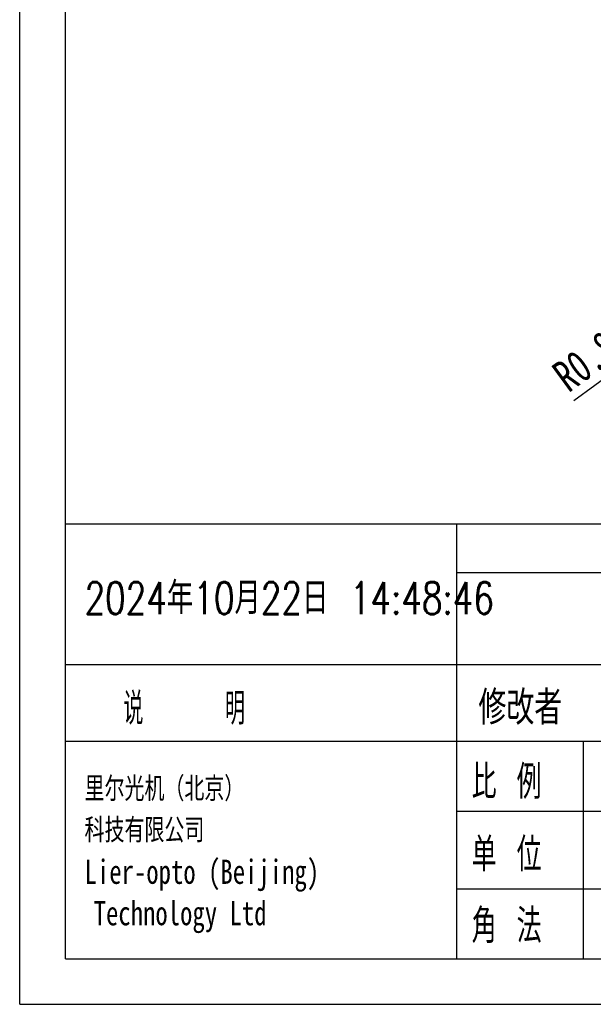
# Model space of a CAD drawing. Header units: millimetres. Extents: x 0 to 297, y 0 to 210.
# Tile 1 of 68: x 0 to 63, y 0 to 108. Entities that reach past the tile are written whole.
import ezdxf

# ---------------------------------------------------------------- set-up
doc = ezdxf.new("R2010")
doc.units = ezdxf.units.MM
doc.layers.add('图层0', color=7, linetype='Continuous', lineweight=25)
doc.styles.add('SLDTEXTSTYLE0', font='TXT', dxfattribs={"width": 0.75})
doc.styles.add('SLDTEXTSTYLE1', font='TXT', dxfattribs={"width": 0.75, "bigfont": 'bigfont'})
doc.styles.add('SLDTEXTSTYLE2', font='TXT', dxfattribs={"width": 0.666667, "bigfont": 'bigfont'})
doc.styles.add('SLDTEXTSTYLE9', font='TXT', dxfattribs={"width": 0.571429, "bigfont": 'bigfont'})
doc.dimstyles.new('SLDDIMSTYLE10', dxfattribs={"dimtxt": 3.5, "dimasz": 3.556, "dimexe": 0, "dimexo": 0.0625, "dimgap": 0.875, "dimtad": 1, "dimlfac": 1.25, "dimrnd": 1e-09, "dimzin": 0, "dimdsep": 46, "dimtxsty": 'SLDTEXTSTYLE0', "dimblk1": 'CLOSED', "dimblk2": 'CLOSED', "dimsah": 1, "dimcen": 0, "dimadec": 0, "dimazin": 0, "dimtfac": 1, "dimtofl": 0, "dimtmove": 1, "dimatfit": 3, "dimldrblk": 'CLOSED', "dimfxl": 0, "dimfrac": 2, "dimtolj": 1, "dimtzin": 12, "dimarcsym": 0})

# ---------------------------------------------------------------- blocks, each defined once
blk = doc.blocks.new('_Closed')
at = {"color": 0, "linetype": 'ByBlock', "lineweight": -2}
for p, q in [((-1, 0.166667), (0, 0)), ((-1, 0.166667), (-1, -0.166667)), ((0, 0), (-1, -0.166667)), ((0, 0), (-1, 0))]:
    blk.add_line(p, q, dxfattribs=at)
blk = doc.blocks.new('_D_31')
at = {"layer": '图层0'}
for q in [(83.45, 82.75), (60.6, 65.96)]:
    blk.add_line((78.33, 78.99), q, dxfattribs=at)
at = {"layer": '图层0', "xscale": 3.556, "yscale": 3.556, "rotation": 216.3067524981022}
blk.add_blockref('_Closed', (78.33, 78.99, 16.32), dxfattribs=at)
at = {"layer": '图层0', "insert": (57.93, 69.61), "char_height": 3.5, "attachment_point": 1, "rotation": 36.1956, "style": 'SLDTEXTSTYLE0'}
blk.add_mtext('R0.80', dxfattribs=at)

msp = doc.modelspace()

# ---------------------------------------------------------------- linework, layer by layer
at = {"layer": '图层0'}
for p, q in [((0, 0), (0, 210)), ((5, 4.9829), (5, 204.9829)), ((292, 52.5), (5, 52.5)), ((47.7573, 52.5), (47.7573, 4.9829)), ((47.7573, 47.2067), (221.3534, 47.2067)), ((5, 37.1422), (47.7573, 37.1422)), ((47.7573, 37.1422), (87.3779, 37.1422)), ((221.3534, 28.7414), (5, 28.7414)), ((61.596, 28.7414), (61.596, 4.9829)), ((221.3534, 21.0625), (47.7573, 21.0625)), ((47.7573, 12.6099), (198, 12.6099)), ((5, 4.9829), (292, 4.9829)), ((0, 0), (297, 0))]:
    msp.add_line(p, q, dxfattribs=at)

# ---------------------------------------------------------------- texts
at = {"layer": '图层0', "attachment_point": 1}
for s, insert, char_height, style in [('2024年10月22日 14:48:46', (7.0932, 46.1532), 3.5, 'SLDTEXTSTYLE1'), ('说     明', (11.3256, 34.0764), 3.5, 'SLDTEXTSTYLE9'), ('修改者', (50.1465, 34.2746), 3.70417, 'SLDTEXTSTYLE1'), ('比 例', (49.4168, 26.1701), 3.70417, 'SLDTEXTSTYLE2'), ('里尔光机（北京）', (7.0932, 24.8688), 2.64583, 'SLDTEXTSTYLE1'), ('科技有限公司', (7.0932, 20.341), 2.64583, 'SLDTEXTSTYLE1'), ('单 位', (49.4168, 18.2202), 3.70417, 'SLDTEXTSTYLE2'), ('Lier-opto (Beijing)', (7.0932, 15.8132), 2.645833, 'SLDTEXTSTYLE0'), ('Technology Ltd', (8.0854, 11.2854), 2.645833, 'SLDTEXTSTYLE0'), ('角 法', (49.4168, 10.4183), 3.70417, 'SLDTEXTSTYLE2')]:
    msp.add_mtext(s, dxfattribs=dict(at, insert=insert, char_height=char_height, style=style))

# ---------------------------------------------------------------- dimensions: what is measured, and where the dimension line sits
at = {"layer": '图层0'}
dim = msp.add_radius_dim(center=(77.8116, 78.6155), mpoint=(78.3281, 78.9935), dimstyle='SLDDIMSTYLE10', dxfattribs=at)
dim.commit()
dim.dimension.update_dxf_attribs({"geometry": '_D_31', "text_midpoint": (65.1723, 69.3664), "dimtype": 164})

doc.saveas('drawing.dxf')
